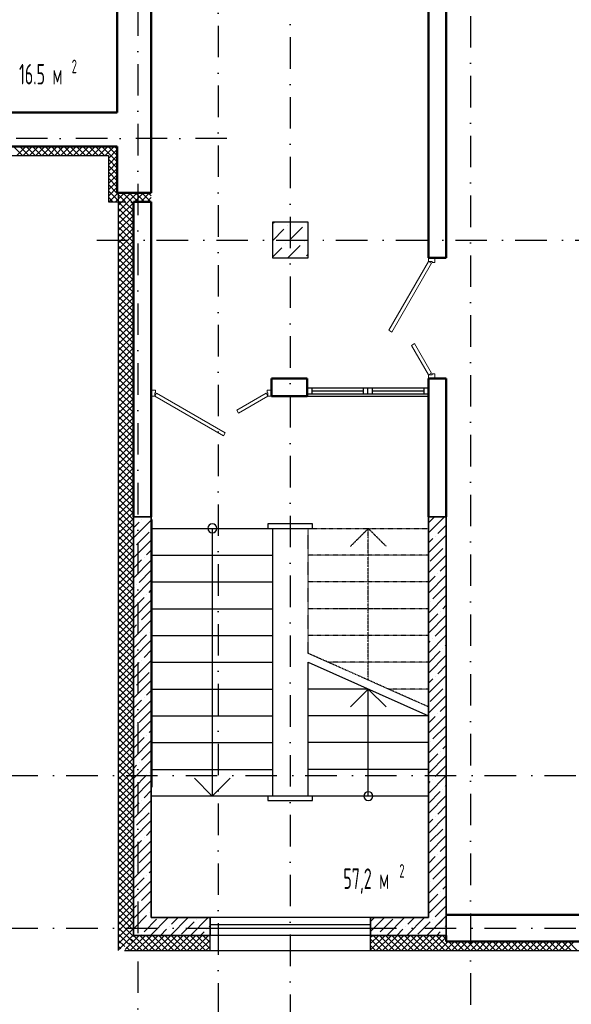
# Model space of a CAD drawing. Extents: x -1560602 to 321118, y -2308202 to -430103.
# Tile 12 of 104: x -1499221 to -1493034, y -2291777 to -2280744. Entities that reach past the tile are written whole.
import ezdxf

# ---------------------------------------------------------------- set-up
doc = ezdxf.new("R2010")
doc.units = 0
doc.header["$MEASUREMENT"] = 0
for name, pattern in [('Dot & Dashed', [670.277762, 352.777767, -176.388884, 0, -141.111112]), ('Штриховая', [0.4, 0.2, -0.2]), ('Штрихпунктирная', [0.670278, 0.352778, -0.176389, 0, -0.141111])]:
    doc.linetypes.add(name, pattern=pattern)
doc.layers.get('0').update_dxf_attribs({"color": 255, "linetype": 'CONTINUOUS'})
for name, color, linetype, lineweight in [('Двери', 4, 'CONTINUOUS', 15), ('Диафрагма', 2, 'CONTINUOUS', 35), ('стены', 5, 'CONTINUOUS', 50)]:
    doc.layers.add(name, color=color, linetype=linetype, lineweight=lineweight)
for name, color, linetype in [('Колонна', 7, 'CONTINUOUS'), ('колонна нижнего ряда', 1, 'CONTINUOUS'), ('Оси', 253, 'Dot & Dashed'), ('отделка', 240, 'CONTINUOUS'), ('Текст', 7, 'CONTINUOUS'), ('Утеплитель', 6, 'CONTINUOUS')]:
    doc.layers.add(name, color=color, linetype=linetype)
doc.styles.get("Standard").update_dxf_attribs({"font": 'spds.shx', "width": 0.7, "height": 250})

msp = doc.modelspace()

# ---------------------------------------------------------------- linework, layer by layer
at = {"color": 0, "linetype": 'Continuous'}
for p, q in [((-1497735.7, -2289343.9), (-1497735.7, -2286343.9)), ((-1497735.7, -2286443.9), (-1496385.7, -2286443.9)), ((-1497060.7, -2286443.9), (-1497060.7, -2289443.9)), ((-1496385.7, -2286443.9), (-1496385.7, -2289443.9)), ((-1497735.7, -2286743.9), (-1496385.7, -2286743.9)), ((-1497735.7, -2287043.9), (-1496385.7, -2287043.9)), ((-1497735.7, -2287343.9), (-1496385.7, -2287343.9)), ((-1497735.7, -2287643.9), (-1496385.7, -2287643.9)), ((-1497735.7, -2287943.9), (-1496385.7, -2287943.9)), ((-1495985.7, -2289443.9), (-1495985.7, -2287943.9)), ((-1495985.7, -2287943.9), (-1494635.7, -2288543.9)), ((-1497735.7, -2288243.9), (-1496385.7, -2288243.9)), ((-1495310.7, -2288243.9), (-1495985.7, -2288243.9)), ((-1495510.7, -2288443.9), (-1495310.7, -2288243.9)), ((-1495310.7, -2288243.9), (-1495110.7, -2288443.9)), ((-1495310.7, -2289443.9), (-1495310.7, -2288243.9)), ((-1494635.7, -2288443.9), (-1494635.7, -2289343.9)), ((-1497735.7, -2288543.9), (-1496385.7, -2288543.9)), ((-1494635.7, -2288543.9), (-1495985.7, -2288543.9)), ((-1497735.7, -2288843.9), (-1496385.7, -2288843.9)), ((-1494635.7, -2288843.9), (-1495985.7, -2288843.9)), ((-1497735.7, -2289143.9), (-1496385.7, -2289143.9)), ((-1494635.7, -2289143.9), (-1495985.7, -2289143.9)), ((-1497060.7, -2289443.9), (-1497260.7, -2289243.9)), ((-1496860.7, -2289243.9), (-1497060.7, -2289443.9)), ((-1496385.7, -2289443.9), (-1497735.7, -2289443.9)), ((-1494635.7, -2289443.9), (-1495985.7, -2289443.9))]:
    msp.add_line(p, q, dxfattribs=at)
at = {"color": 0, "ltscale": 100}
for p, q in [((-1495935.7, -2286393.9), (-1496435.7, -2286393.9)), ((-1496435.7, -2286393.9), (-1496435.7, -2286443.9)), ((-1495935.7, -2286443.9), (-1495935.7, -2286393.9)), ((-1496435.7, -2286443.9), (-1495935.7, -2286443.9)), ((-1496185.7, -2289443.9), (-1496435.7, -2289443.9)), ((-1496435.7, -2289443.9), (-1496435.7, -2289493.9)), ((-1495935.7, -2289443.9), (-1496185.7, -2289443.9)), ((-1495935.7, -2289493.9), (-1495935.7, -2289443.9)), ((-1496435.7, -2289493.9), (-1495935.7, -2289493.9))]:
    msp.add_line(p, q, dxfattribs=at)
at = {"color": 0, "linetype": 'Штриховая'}
for p, q in [((-1494635.7, -2286343.9), (-1494635.7, -2288344)), ((-1495985.7, -2287844), (-1495985.7, -2286443.9)), ((-1495985.7, -2286443.9), (-1494635.7, -2286443.9)), ((-1494635.7, -2286743.9), (-1495985.7, -2286743.9)), ((-1494635.7, -2287043.9), (-1495985.7, -2287043.9)), ((-1494635.7, -2287343.9), (-1495985.7, -2287343.9)), ((-1494635.7, -2287643.9), (-1495985.7, -2287643.9)), ((-1494635.7, -2288444), (-1495985.7, -2287844)), ((-1494635.7, -2287943.9), (-1495760.9, -2287943.9)), ((-1494635.7, -2288243.9), (-1495085.9, -2288243.9))]:
    msp.add_line(p, q, dxfattribs=at)
at = {"color": 0, "linetype": 'Штрихпунктирная'}
for p, q in [((-1495510.7, -2286643.9), (-1495310.7, -2286443.9)), ((-1495310.7, -2286443.9), (-1495110.7, -2286643.9)), ((-1495310.7, -2288144), (-1495310.7, -2286443.9))]:
    msp.add_line(p, q, dxfattribs=at)
at = {"color": 0, "linetype": 'Штриховая', "ltscale": 100}
msp.add_line((-1494975.7, -2287343.9), (-1495655.7, -2287343.9), dxfattribs=at)
at = {"color": 0, "linetype": 'Continuous'}
for centre, start, end in [((-1497060.7, -2286443.9), 0, 180), ((-1497060.7, -2286443.9), 180, 0), ((-1495310.7, -2289443.9), 0, 180), ((-1495310.7, -2289443.9), 180, 0)]:
    msp.add_arc(centre, 50, start, end, dxfattribs=at)
at = {"layer": 'Двери', "color": 0, "linetype": 'Continuous'}
for p, q in [((-1494635.7, -2283413.9), (-1494635.7, -2283453.9)), ((-1494565.7, -2283463.9), (-1494565.7, -2283413.9)), ((-1494635.7, -2283453.9), (-1495080.2, -2284223.8)), ((-1495045.6, -2284243.8), (-1494601.1, -2283473.9)), ((-1494635.7, -2283453.9), (-1494595.7, -2283453.9)), ((-1494601.1, -2283473.9), (-1494635.7, -2283453.9)), ((-1494595.7, -2283453.9), (-1494595.7, -2283463.9)), ((-1494595.7, -2283463.9), (-1494565.7, -2283463.9)), ((-1495080.2, -2284223.8), (-1495045.6, -2284243.8)), ((-1494826.2, -2284393.9), (-1494791.6, -2284373.9)), ((-1494635.7, -2284723.9), (-1494826.2, -2284393.9)), ((-1494791.6, -2284373.9), (-1494601.1, -2284703.9)), ((-1494601.1, -2284703.9), (-1494635.7, -2284723.9)), ((-1494595.7, -2284723.9), (-1494635.7, -2284723.9)), ((-1494635.7, -2284723.9), (-1494635.7, -2284763.9)), ((-1494565.7, -2284713.9), (-1494595.7, -2284713.9)), ((-1494595.7, -2284713.9), (-1494595.7, -2284723.9)), ((-1494565.7, -2284763.9), (-1494565.7, -2284713.9)), ((-1497695.7, -2284893.9), (-1497745.7, -2284893.9)), ((-1497745.7, -2284963.9), (-1497705.7, -2284963.9)), ((-1497705.7, -2284963.9), (-1497705.7, -2284923.9)), ((-1497705.7, -2284923.9), (-1497695.7, -2284923.9)), ((-1497685.7, -2284929.3), (-1497705.7, -2284963.9)), ((-1497705.7, -2284963.9), (-1496935.8, -2285408.4)), ((-1497695.7, -2284923.9), (-1497695.7, -2284893.9)), ((-1496915.8, -2285373.8), (-1497685.7, -2284929.3)), ((-1496785.7, -2285119.8), (-1496455.7, -2284929.3)), ((-1496435.7, -2284963.9), (-1496765.7, -2285154.4)), ((-1496455.7, -2284929.3), (-1496435.7, -2284963.9)), ((-1496395.7, -2284893.9), (-1496445.7, -2284893.9)), ((-1496445.7, -2284893.9), (-1496445.7, -2284923.9)), ((-1496445.7, -2284923.9), (-1496435.7, -2284923.9)), ((-1496435.7, -2284923.9), (-1496435.7, -2284963.9)), ((-1496435.7, -2284963.9), (-1496395.7, -2284963.9)), ((-1496765.7, -2285154.4), (-1496785.7, -2285119.8)), ((-1496935.8, -2285408.4), (-1496915.8, -2285373.8))]:
    msp.add_line(p, q, dxfattribs=at)
at = {"layer": 'Диафрагма', "color": 0, "linetype": 'Continuous'}
for p, q in [((-1497945.7, -2286313.9), (-1497945.7, -2291003.9)), ((-1497745.7, -2290803.9), (-1497745.7, -2286313.9)), ((-1494635.7, -2286313.9), (-1494635.7, -2290803.9)), ((-1494435.7, -2291003.9), (-1494435.7, -2286313.9)), ((-1497085.7, -2290803.9), (-1497745.7, -2290803.9)), ((-1497085.7, -2290933.9), (-1497085.7, -2290803.9)), ((-1495285.7, -2290873.9), (-1495285.7, -2290803.9)), ((-1494635.7, -2290803.9), (-1495285.7, -2290803.9)), ((-1495285.7, -2290873.9), (-1495285.7, -2290803.9)), ((-1495285.7, -2291003.9), (-1495285.7, -2290873.9)), ((-1497945.7, -2291003.9), (-1497085.7, -2291003.9)), ((-1497085.7, -2291003.9), (-1497085.7, -2290933.9)), ((-1497085.7, -2291003.9), (-1497085.7, -2290933.9))]:
    msp.add_line(p, q, dxfattribs=at)
at = {"layer": 'Диафрагма', "color": 0, "ltscale": 100}
for p, q in [((-1497945.7, -2286313.9), (-1497745.7, -2286313.9)), ((-1494435.7, -2286313.9), (-1494635.7, -2286313.9)), ((-1494435.7, -2291003.9), (-1495285.7, -2291003.9))]:
    msp.add_line(p, q, dxfattribs=at)
at = {"layer": 'Диафрагма', "color": 0, "lineweight": -3, "ltscale": 100}
for p, q in [((-1497945.7, -2286326.4), (-1497933.2, -2286313.9)), ((-1497945.7, -2286550.9), (-1497745.7, -2286350.9)), ((-1497945.7, -2286438.7), (-1497882.4, -2286375.3)), ((-1497854.4, -2286347.3), (-1497854.4, -2286347.3)), ((-1497826.3, -2286319.2), (-1497821, -2286313.9)), ((-1494635.7, -2286494.4), (-1494455.2, -2286313.9)), ((-1494635.7, -2286382.2), (-1494567.5, -2286313.9)), ((-1497910.5, -2286627.9), (-1497770.2, -2286487.6)), ((-1494530.8, -2286501.8), (-1494435.7, -2286406.7)), ((-1497945.7, -2286775.4), (-1497745.7, -2286575.4)), ((-1494635.7, -2286719), (-1494435.7, -2286519)), ((-1494635.7, -2286606.7), (-1494587, -2286557.9)), ((-1494558.9, -2286529.9), (-1494558.9, -2286529.9)), ((-1497938.5, -2286656), (-1497938.5, -2286656)), ((-1497798.2, -2286740.2), (-1497745.7, -2286687.7)), ((-1494615, -2286810.5), (-1494474.7, -2286670.2)), ((-1494446.6, -2286642.1), (-1494446.6, -2286642.1)), ((-1497945.7, -2286887.7), (-1497854.4, -2286796.3)), ((-1497945.7, -2286999.9), (-1497745.7, -2286799.9)), ((-1497826.3, -2286768.2), (-1497826.3, -2286768.2)), ((-1494635.7, -2286943.5), (-1494435.7, -2286743.5)), ((-1497882.4, -2287048.9), (-1497745.7, -2286912.2)), ((-1494530.8, -2286950.8), (-1494530.8, -2286950.8)), ((-1494502.8, -2286922.7), (-1494435.7, -2286855.7)), ((-1497945.7, -2287224.4), (-1497745.7, -2287024.4)), ((-1494635.7, -2287168), (-1494435.7, -2286968)), ((-1494635.7, -2287055.7), (-1494558.9, -2286978.9)), ((-1497945.7, -2287112.2), (-1497938.5, -2287105)), ((-1497910.5, -2287076.9), (-1497910.5, -2287076.9)), ((-1497770.2, -2287161.1), (-1497745.7, -2287136.7)), ((-1494587, -2287231.4), (-1494446.6, -2287091.1)), ((-1497945.7, -2287336.7), (-1497826.3, -2287217.2)), ((-1497945.7, -2287449), (-1497745.7, -2287249)), ((-1497798.2, -2287189.2), (-1497798.2, -2287189.2)), ((-1494635.7, -2287392.5), (-1494435.7, -2287192.5)), ((-1494615, -2287259.5), (-1494615, -2287259.5)), ((-1497854.4, -2287469.8), (-1497745.7, -2287361.2)), ((-1494502.8, -2287371.8), (-1494502.8, -2287371.8)), ((-1494474.7, -2287343.7), (-1494435.7, -2287304.7)), ((-1497945.7, -2287673.5), (-1497745.7, -2287473.5)), ((-1497882.4, -2287497.9), (-1497882.4, -2287497.9)), ((-1494635.7, -2287504.7), (-1494530.8, -2287399.8)), ((-1494635.7, -2287617), (-1494435.7, -2287417)), ((-1497945.7, -2287561.2), (-1497910.5, -2287525.9)), ((-1497770.2, -2287610.1), (-1497770.2, -2287610.1)), ((-1494558.9, -2287652.4), (-1494435.7, -2287529.2)), ((-1497945.7, -2287898), (-1497745.7, -2287698)), ((-1497938.5, -2287778.5), (-1497798.2, -2287638.2)), ((-1494635.7, -2287841.5), (-1494435.7, -2287641.5)), ((-1494635.7, -2287729.2), (-1494615, -2287708.5)), ((-1494587, -2287680.5), (-1494587, -2287680.5)), ((-1497826.3, -2287890.8), (-1497745.7, -2287810.2)), ((-1494635.7, -2287953.7), (-1494502.8, -2287820.8)), ((-1494474.7, -2287792.7), (-1494474.7, -2287792.7)), ((-1494446.6, -2287764.6), (-1494435.7, -2287753.7)), ((-1497945.7, -2288122.5), (-1497745.7, -2287922.5)), ((-1497854.4, -2287918.8), (-1497854.4, -2287918.8)), ((-1494635.7, -2288066), (-1494435.7, -2287866)), ((-1497945.7, -2288010.2), (-1497882.4, -2287946.9)), ((-1494530.8, -2288073.3), (-1494435.7, -2287978.2)), ((-1497945.7, -2288347), (-1497745.7, -2288147)), ((-1497910.5, -2288199.5), (-1497770.2, -2288059.1)), ((-1494635.7, -2288290.5), (-1494435.7, -2288090.5)), ((-1494635.7, -2288178.2), (-1494587, -2288129.5)), ((-1494558.9, -2288101.4), (-1494558.9, -2288101.4)), ((-1497938.5, -2288227.5), (-1497938.5, -2288227.5)), ((-1497798.2, -2288311.7), (-1497745.7, -2288259.2)), ((-1494615, -2288382), (-1494474.7, -2288241.7)), ((-1494446.6, -2288213.7), (-1494446.6, -2288213.7)), ((-1497945.7, -2288459.2), (-1497854.4, -2288367.8)), ((-1497945.7, -2288571.5), (-1497745.7, -2288371.5)), ((-1497826.3, -2288339.8), (-1497826.3, -2288339.8)), ((-1494635.7, -2288515), (-1494435.7, -2288315)), ((-1497882.4, -2288620.4), (-1497745.7, -2288483.7)), ((-1494502.8, -2288494.3), (-1494435.7, -2288427.3)), ((-1497945.7, -2288796), (-1497745.7, -2288596)), ((-1494635.7, -2288739.5), (-1494435.7, -2288539.5)), ((-1494635.7, -2288627.3), (-1494558.9, -2288550.4)), ((-1494530.8, -2288522.4), (-1494530.8, -2288522.4)), ((-1497945.7, -2288683.7), (-1497938.5, -2288676.5)), ((-1497910.5, -2288648.5), (-1497910.5, -2288648.5)), ((-1497770.2, -2288732.7), (-1497745.7, -2288708.2)), ((-1494587, -2288803), (-1494446.6, -2288662.7)), ((-1497945.7, -2288908.2), (-1497826.3, -2288788.8)), ((-1497945.7, -2289020.5), (-1497745.7, -2288820.5)), ((-1497798.2, -2288760.7), (-1497798.2, -2288760.7)), ((-1494635.7, -2288964), (-1494435.7, -2288764)), ((-1497854.4, -2289041.4), (-1497745.7, -2288932.8)), ((-1494615, -2288831), (-1494615, -2288831)), ((-1494474.7, -2288915.2), (-1494435.7, -2288876.3)), ((-1497945.7, -2289245), (-1497745.7, -2289045)), ((-1494635.7, -2289076.3), (-1494530.8, -2288971.4)), ((-1494635.7, -2289188.5), (-1494435.7, -2288988.5)), ((-1494502.8, -2288943.3), (-1494502.8, -2288943.3)), ((-1497945.7, -2289132.7), (-1497910.5, -2289097.5)), ((-1497882.4, -2289069.4), (-1497882.4, -2289069.4)), ((-1494558.9, -2289223.9), (-1494435.7, -2289100.8)), ((-1497945.7, -2289469.5), (-1497745.7, -2289269.5)), ((-1497938.5, -2289350.1), (-1497798.2, -2289209.7)), ((-1497770.2, -2289181.7), (-1497770.2, -2289181.7)), ((-1494635.7, -2289413), (-1494435.7, -2289213)), ((-1494587, -2289252), (-1494587, -2289252)), ((-1494635.7, -2289300.8), (-1494615, -2289280.1)), ((-1494474.7, -2289364.2), (-1494474.7, -2289364.2)), ((-1494446.6, -2289336.2), (-1494435.7, -2289325.3)), ((-1497854.4, -2289490.4), (-1497854.4, -2289490.4)), ((-1497826.3, -2289462.3), (-1497745.7, -2289381.8)), ((-1494635.7, -2289525.3), (-1494502.8, -2289392.3)), ((-1494635.7, -2289637.5), (-1494435.7, -2289437.5)), ((-1497945.7, -2289694), (-1497745.7, -2289494)), ((-1497945.7, -2289581.8), (-1497882.4, -2289518.4)), ((-1494530.8, -2289644.9), (-1494435.7, -2289549.8)), ((-1497910.5, -2289771), (-1497770.2, -2289630.7)), ((-1494635.7, -2289862), (-1494435.7, -2289662)), ((-1494635.7, -2289749.8), (-1494587, -2289701)), ((-1494558.9, -2289672.9), (-1494558.9, -2289672.9)), ((-1497945.7, -2289918.5), (-1497745.7, -2289718.5)), ((-1497938.5, -2289799.1), (-1497938.5, -2289799.1)), ((-1494615, -2289953.6), (-1494474.7, -2289813.3)), ((-1494446.6, -2289785.2), (-1494446.6, -2289785.2)), ((-1497826.3, -2289911.3), (-1497826.3, -2289911.3)), ((-1497798.2, -2289883.3), (-1497745.7, -2289830.8)), ((-1494635.7, -2290086.5), (-1494435.7, -2289886.5)), ((-1497945.7, -2290030.8), (-1497854.4, -2289939.4)), ((-1497945.7, -2290143), (-1497745.7, -2289943)), ((-1494502.8, -2290065.8), (-1494435.7, -2289998.8)), ((-1497882.4, -2290192), (-1497745.7, -2290055.3)), ((-1494635.7, -2290311.1), (-1494435.7, -2290111.1)), ((-1494635.7, -2290198.8), (-1494558.9, -2290122)), ((-1494530.8, -2290093.9), (-1494530.8, -2290093.9)), ((-1497945.7, -2290367.5), (-1497745.7, -2290167.5)), ((-1497945.7, -2290255.3), (-1497938.5, -2290248.1)), ((-1497910.5, -2290220), (-1497910.5, -2290220)), ((-1494587, -2290374.5), (-1494446.6, -2290234.2)), ((-1497945.7, -2290479.8), (-1497826.3, -2290360.3)), ((-1497798.2, -2290332.3), (-1497798.2, -2290332.3)), ((-1497770.2, -2290304.2), (-1497745.7, -2290279.8)), ((-1494635.7, -2290535.6), (-1494435.7, -2290335.6)), ((-1497945.7, -2290592), (-1497745.7, -2290392)), ((-1494615, -2290402.6), (-1494615, -2290402.6)), ((-1494474.7, -2290486.8), (-1494435.7, -2290447.8)), ((-1497854.4, -2290612.9), (-1497745.7, -2290504.3)), ((-1494635.7, -2290647.8), (-1494530.8, -2290542.9)), ((-1494635.7, -2290760.1), (-1494435.7, -2290560.1)), ((-1494502.8, -2290514.8), (-1494502.8, -2290514.8)), ((-1497945.7, -2290816.5), (-1497745.7, -2290616.5)), ((-1497945.7, -2290704.3), (-1497910.5, -2290669)), ((-1497882.4, -2290641), (-1497882.4, -2290641)), ((-1494558.9, -2290795.5), (-1494435.7, -2290672.3)), ((-1497938.5, -2290921.6), (-1497798.2, -2290781.3)), ((-1497770.2, -2290753.2), (-1497770.2, -2290753.2)), ((-1497754.1, -2291003.9), (-1497554.1, -2290803.9)), ((-1497529.6, -2291003.9), (-1497329.6, -2290803.9)), ((-1497517.6, -2290879.7), (-1497441.8, -2290803.9)), ((-1497305.1, -2291003.9), (-1497105.1, -2290803.9)), ((-1495285.7, -2290961.1), (-1495128.6, -2290803.9)), ((-1495285.7, -2290848.8), (-1495240.8, -2290803.9)), ((-1495104.1, -2291003.9), (-1494904.1, -2290803.9)), ((-1494879.6, -2291003.9), (-1494679.6, -2290803.9)), ((-1494867.6, -2290879.7), (-1494791.8, -2290803.9)), ((-1494655.1, -2291003.9), (-1494455.1, -2290803.9)), ((-1494525.1, -2290873.9), (-1494435.7, -2290784.6)), ((-1497826.3, -2290963.9), (-1497686, -2290823.5)), ((-1497545.7, -2290907.7), (-1497545.7, -2290907.7)), ((-1497405.3, -2290991.9), (-1497265, -2290851.6)), ((-1497237, -2290823.5), (-1497237, -2290823.5)), ((-1497096.6, -2290907.7), (-1497085.7, -2290896.8)), ((-1495176.3, -2290963.9), (-1495036, -2290823.5)), ((-1494895.7, -2290907.7), (-1494895.7, -2290907.7)), ((-1494755.3, -2290991.9), (-1494615, -2290851.6)), ((-1494635.7, -2290872.3), (-1494615, -2290851.6)), ((-1494587, -2290823.5), (-1494587, -2290823.5)), ((-1494587, -2290823.5), (-1494587, -2290823.5)), ((-1494446.6, -2290907.7), (-1494435.7, -2290896.8)), ((-1497854.4, -2290991.9), (-1497854.4, -2290991.9)), ((-1497641.8, -2291003.9), (-1497573.7, -2290935.8)), ((-1497192.8, -2291003.9), (-1497152.8, -2290963.9)), ((-1497124.7, -2290935.8), (-1497124.7, -2290935.8)), ((-1495204.4, -2290991.9), (-1495204.4, -2290991.9)), ((-1494991.8, -2291003.9), (-1494923.7, -2290935.8)), ((-1494542.8, -2291003.9), (-1494502.8, -2290963.9)), ((-1494474.7, -2290935.8), (-1494474.7, -2290935.8))]:
    msp.add_line(p, q, dxfattribs=at)
at = {"layer": 'Колонна', "color": 0, "linetype": 'Continuous'}
for p, q in [((-1495985.7, -2283013.9), (-1496385.7, -2283013.9)), ((-1496385.7, -2283013.9), (-1496385.7, -2283413.9)), ((-1495985.7, -2283413.9), (-1495985.7, -2283013.9)), ((-1496385.7, -2283413.9), (-1495985.7, -2283413.9)), ((-1496385.7, -2283413.9), (-1495985.7, -2283413.9))]:
    msp.add_line(p, q, dxfattribs=at)
at = {"layer": 'колонна нижнего ряда', "color": 0, "ltscale": 100}
for p, q in [((-1496385.7, -2283220.2), (-1496257.3, -2283091.8)), ((-1496372.2, -2283022.8), (-1496363.3, -2283013.9)), ((-1496211.4, -2283045.8), (-1496211.4, -2283045.8)), ((-1496188.4, -2283206.7), (-1496050.5, -2283068.8)), ((-1496004.5, -2283022.8), (-1496004.5, -2283022.8)), ((-1496385.7, -2283404.1), (-1496280.3, -2283298.6)), ((-1496234.3, -2283252.7), (-1496234.3, -2283252.7)), ((-1496211.4, -2283413.5), (-1496073.5, -2283275.6)), ((-1496027.5, -2283229.7), (-1496027.5, -2283229.7)), ((-1496004.5, -2283390.5), (-1495985.7, -2283371.8))]:
    msp.add_line(p, q, dxfattribs=at)
at = {"layer": 'Оси', "color": 0, "linetype": 'Штрихпунктирная', "lineweight": -3, "ltscale": 1000}
for p, q in [((-1496995.7, -2240589.6), (-1496995.7, -2295548.9)), ((-1494165.7, -2246513.9), (-1494165.7, -2295548.9)), ((-1497895.7, -2268503.9), (-1497895.7, -2295548.9)), ((-1496185.7, -2270213.9), (-1496185.7, -2295548.9)), ((-1496895.7, -2282073.9), (-1556350.9, -2282073.9)), ((-1498355.3, -2283213.9), (-1478850.7, -2283213.9)), ((-1556351.1, -2289213.9), (-1478850.7, -2289213.9)), ((-1556351.1, -2290923.9), (-1478850.7, -2290923.9))]:
    msp.add_line(p, q, dxfattribs=at)
at = {"layer": 'отделка', "color": 0, "linetype": 'Continuous'}
for p, q in [((-1495995.7, -2284868.9), (-1495945.7, -2284868.9)), ((-1495945.7, -2284938.9), (-1495995.7, -2284938.9)), ((-1495995.7, -2284963.9), (-1495315.7, -2284963.9)), ((-1495945.7, -2284868.9), (-1495945.7, -2284938.9)), ((-1495945.7, -2284868.9), (-1495365.7, -2284868.9)), ((-1495945.7, -2284903.9), (-1495365.7, -2284903.9)), ((-1495365.7, -2284938.9), (-1495945.7, -2284938.9)), ((-1495365.7, -2284938.9), (-1495365.7, -2284868.9)), ((-1495365.7, -2284868.9), (-1495315.7, -2284868.9)), ((-1495315.7, -2284938.9), (-1495365.7, -2284938.9)), ((-1495315.7, -2284868.9), (-1495265.7, -2284868.9)), ((-1495315.7, -2284938.9), (-1495315.7, -2284868.9)), ((-1495315.7, -2284938.9), (-1495315.7, -2284868.9)), ((-1495265.7, -2284938.9), (-1495315.7, -2284938.9)), ((-1495315.7, -2284963.9), (-1494635.7, -2284963.9)), ((-1495265.7, -2284868.9), (-1495265.7, -2284938.9)), ((-1495265.7, -2284868.9), (-1494685.7, -2284868.9)), ((-1495265.7, -2284903.9), (-1494685.7, -2284903.9)), ((-1494685.7, -2284938.9), (-1495265.7, -2284938.9)), ((-1494685.7, -2284938.9), (-1494685.7, -2284868.9)), ((-1494685.7, -2284868.9), (-1494635.7, -2284868.9)), ((-1494635.7, -2284938.9), (-1494685.7, -2284938.9))]:
    msp.add_line(p, q, dxfattribs=at)
at = {"layer": 'отделка', "color": 0, "ltscale": 100}
for p, q in [((-1495285.7, -2290803.9), (-1497085.7, -2290803.9)), ((-1495285.7, -2290887.1), (-1497085.7, -2290887.1)), ((-1495285.7, -2290927.1), (-1497085.7, -2290927.1)), ((-1495285.7, -2291003.9), (-1497085.7, -2291003.9))]:
    msp.add_line(p, q, dxfattribs=at)
at = {"layer": 'стены', "color": 0, "ltscale": 100}
for p, q in [((-1494635.7, -2275343.6), (-1494635.7, -2283413.9)), ((-1494435.7, -2283413.9), (-1494435.7, -2275343.6)), ((-1498125.7, -2281783.9), (-1498125.7, -2278103.6)), ((-1494435.7, -2283413.9), (-1494635.7, -2283413.9)), ((-1496395.7, -2284763.9), (-1495995.7, -2284763.9)), ((-1496395.7, -2284963.9), (-1496395.7, -2284763.9)), ((-1495995.7, -2284763.9), (-1495995.7, -2284963.9)), ((-1494635.7, -2284763.9), (-1494435.7, -2284763.9)), ((-1495995.7, -2284963.9), (-1496395.7, -2284963.9)), ((-1494435.7, -2291003.9), (-1494435.7, -2291073.9))]:
    msp.add_line(p, q, dxfattribs=at)
at = {"layer": 'стены', "color": 0, "linetype": 'Continuous'}
for p, q in [((-1497745.7, -2281783.9), (-1497745.7, -2275383.6)), ((-1498125.7, -2281783.9), (-1499305.7, -2281783.9)), ((-1497745.7, -2282683.9), (-1497745.7, -2281783.9)), ((-1499305.7, -2282163.9), (-1498125.7, -2282163.9)), ((-1498125.7, -2282163.9), (-1498125.7, -2282683.9)), ((-1498125.7, -2282683.9), (-1497745.7, -2282683.9)), ((-1497945.7, -2282783.9), (-1497945.7, -2286313.9)), ((-1497745.7, -2282783.9), (-1497945.7, -2282783.9)), ((-1497745.7, -2283213.9), (-1497745.7, -2282783.9)), ((-1497745.7, -2286313.9), (-1497745.7, -2283213.9)), ((-1494635.7, -2284763.9), (-1494635.7, -2286313.9)), ((-1494435.7, -2286313.9), (-1494435.7, -2284763.9)), ((-1490635.7, -2290773.9), (-1494435.7, -2290773.9)), ((-1494435.7, -2291073.9), (-1490635.7, -2291073.9))]:
    msp.add_line(p, q, dxfattribs=at)
at = {"layer": 'Утеплитель', "color": 0, "linetype": 'Continuous'}
for p, q in [((-1499189.3, -2282263.9), (-1499289.3, -2282163.9)), ((-1499252.2, -2282263.9), (-1499152.2, -2282163.9)), ((-1499118.6, -2282263.9), (-1499218.6, -2282163.9)), ((-1499181.5, -2282263.9), (-1499081.5, -2282163.9)), ((-1499047.9, -2282263.9), (-1499147.9, -2282163.9)), ((-1499110.8, -2282263.9), (-1499010.8, -2282163.9)), ((-1498977.2, -2282263.9), (-1499077.2, -2282163.9)), ((-1499040.1, -2282263.9), (-1498940.1, -2282163.9)), ((-1498906.4, -2282263.9), (-1499006.4, -2282163.9)), ((-1498969.4, -2282263.9), (-1498869.4, -2282163.9)), ((-1498835.7, -2282263.9), (-1498935.7, -2282163.9)), ((-1498898.7, -2282263.9), (-1498798.7, -2282163.9)), ((-1498765, -2282263.9), (-1498865, -2282163.9)), ((-1498828, -2282263.9), (-1498728, -2282163.9)), ((-1498694.3, -2282263.9), (-1498794.3, -2282163.9)), ((-1498757.3, -2282263.9), (-1498657.3, -2282163.9)), ((-1498623.6, -2282263.9), (-1498723.6, -2282163.9)), ((-1498686.5, -2282263.9), (-1498586.5, -2282163.9)), ((-1498552.9, -2282263.9), (-1498652.9, -2282163.9)), ((-1498615.8, -2282263.9), (-1498515.8, -2282163.9)), ((-1498482.2, -2282263.9), (-1498582.2, -2282163.9)), ((-1498545.1, -2282263.9), (-1498445.1, -2282163.9)), ((-1498411.5, -2282263.9), (-1498511.5, -2282163.9)), ((-1498474.4, -2282263.9), (-1498374.4, -2282163.9)), ((-1498340.8, -2282263.9), (-1498440.8, -2282163.9)), ((-1498403.7, -2282263.9), (-1498303.7, -2282163.9)), ((-1498270, -2282263.9), (-1498370, -2282163.9)), ((-1498333, -2282263.9), (-1498233, -2282163.9)), ((-1498212.5, -2282250.7), (-1498299.3, -2282163.9)), ((-1498262.3, -2282263.9), (-1498162.3, -2282163.9)), ((-1498177.2, -2282215.3), (-1498228.6, -2282163.9)), ((-1498225.7, -2282298.1), (-1498125.7, -2282198.1)), ((-1498141.8, -2282180), (-1498157.9, -2282163.9)), ((-1498125.7, -2282196.1), (-1498141.8, -2282180)), ((-1501525.7, -2282263.9), (-1498225.7, -2282263.9)), ((-1498225.7, -2282263.9), (-1498225.7, -2282783.9)), ((-1498225.7, -2282368.8), (-1498125.7, -2282268.8)), ((-1498125.7, -2282408.2), (-1498225.7, -2282308.2)), ((-1498125.7, -2282337.5), (-1498212.5, -2282250.7)), ((-1498125.7, -2282266.8), (-1498177.2, -2282215.3)), ((-1498225.7, -2282439.5), (-1498125.7, -2282339.5)), ((-1498125.7, -2282478.9), (-1498225.7, -2282378.9)), ((-1498225.7, -2282510.2), (-1498125.7, -2282410.2)), ((-1498125.7, -2282549.6), (-1498225.7, -2282449.6)), ((-1498225.7, -2282580.9), (-1498125.7, -2282480.9)), ((-1498125.7, -2282620.3), (-1498225.7, -2282520.3)), ((-1498225.7, -2282651.6), (-1498125.7, -2282551.6)), ((-1498129.3, -2282687.5), (-1498225.7, -2282591)), ((-1498225.7, -2282722.3), (-1498125.7, -2282622.3)), ((-1498164.7, -2282722.8), (-1498225.7, -2282661.8)), ((-1498200, -2282758.2), (-1498225.7, -2282732.5)), ((-1498216.6, -2282783.9), (-1498116.6, -2282683.9)), ((-1498174.3, -2282783.9), (-1498200, -2282758.2)), ((-1498103.6, -2282783.9), (-1498164.7, -2282722.8)), ((-1498145.9, -2282783.9), (-1498045.9, -2282683.9)), ((-1498032.9, -2282783.9), (-1498129.3, -2282687.5)), ((-1498115.7, -2282683.9), (-1498115.7, -2291173.9)), ((-1498075.2, -2282783.9), (-1497975.2, -2282683.9)), ((-1497962.2, -2282783.9), (-1498062.2, -2282683.9)), ((-1498004.5, -2282783.9), (-1497904.5, -2282683.9)), ((-1497891.5, -2282783.9), (-1497991.5, -2282683.9)), ((-1497933.8, -2282783.9), (-1497833.8, -2282683.9)), ((-1497820.8, -2282783.9), (-1497920.8, -2282683.9)), ((-1497863, -2282783.9), (-1497763, -2282683.9)), ((-1497750, -2282783.9), (-1497850, -2282683.9)), ((-1497792.3, -2282783.9), (-1497745.7, -2282737.3)), ((-1497745.7, -2282717.5), (-1497779.3, -2282683.9)), ((-1498225.7, -2282783.9), (-1498045.7, -2282783.9)), ((-1498115.7, -2282824.5), (-1498075.2, -2282783.9)), ((-1498115.7, -2282895.2), (-1498004.5, -2282783.9)), ((-1497945.7, -2282953.9), (-1498115.7, -2282783.9)), ((-1498115.7, -2282965.9), (-1497945.7, -2282795.9)), ((-1497945.7, -2283024.6), (-1498115.7, -2282854.6)), ((-1498115.7, -2283036.6), (-1497945.7, -2282866.6)), ((-1497945.7, -2282883.2), (-1498045, -2282783.9)), ((-1497945.7, -2282812.5), (-1497974.3, -2282783.9)), ((-1497945.7, -2283095.3), (-1498115.7, -2282925.3)), ((-1498115.7, -2283107.3), (-1497945.7, -2282937.3)), ((-1497945.7, -2283166), (-1498115.7, -2282996)), ((-1498115.7, -2283178), (-1497945.7, -2283008)), ((-1497945.7, -2283236.7), (-1498115.7, -2283066.7)), ((-1498115.7, -2283248.7), (-1497945.7, -2283078.7)), ((-1497945.7, -2283307.4), (-1498115.7, -2283137.4)), ((-1498115.7, -2283319.4), (-1497945.7, -2283149.4)), ((-1497945.7, -2283378.2), (-1498115.7, -2283208.2)), ((-1498115.7, -2283390.2), (-1497945.7, -2283220.2)), ((-1497945.7, -2283448.9), (-1498115.7, -2283278.9)), ((-1498115.7, -2283460.9), (-1497945.7, -2283290.9)), ((-1497945.7, -2283519.6), (-1498115.7, -2283349.6)), ((-1498115.7, -2283531.6), (-1497945.7, -2283361.6)), ((-1497945.7, -2283590.3), (-1498115.7, -2283420.3)), ((-1498115.7, -2283602.3), (-1497945.7, -2283432.3)), ((-1497945.7, -2283661), (-1498115.7, -2283491)), ((-1498115.7, -2283673), (-1497945.7, -2283503)), ((-1497945.7, -2283731.7), (-1498115.7, -2283561.7)), ((-1498115.7, -2283743.7), (-1497945.7, -2283573.7)), ((-1497945.7, -2283802.4), (-1498115.7, -2283632.4)), ((-1498115.7, -2283814.4), (-1497945.7, -2283644.4)), ((-1497945.7, -2283873.1), (-1498115.7, -2283703.1)), ((-1498115.7, -2283885.1), (-1497945.7, -2283715.1)), ((-1497945.7, -2283943.8), (-1498115.7, -2283773.8)), ((-1498115.7, -2283955.8), (-1497945.7, -2283785.8)), ((-1497945.7, -2284014.6), (-1498115.7, -2283844.6)), ((-1498115.7, -2284026.6), (-1497945.7, -2283856.6)), ((-1497945.7, -2284085.3), (-1498115.7, -2283915.3)), ((-1498115.7, -2284097.3), (-1497945.7, -2283927.3)), ((-1497945.7, -2284156), (-1498115.7, -2283986)), ((-1498115.7, -2284168), (-1497945.7, -2283998)), ((-1497945.7, -2284226.7), (-1498115.7, -2284056.7)), ((-1498115.7, -2284238.7), (-1497945.7, -2284068.7)), ((-1497945.7, -2284297.4), (-1498115.7, -2284127.4)), ((-1498115.7, -2284309.4), (-1497945.7, -2284139.4)), ((-1497945.7, -2284368.1), (-1498115.7, -2284198.1)), ((-1498115.7, -2284380.1), (-1497945.7, -2284210.1)), ((-1497945.7, -2284438.8), (-1498115.7, -2284268.8)), ((-1498115.7, -2284450.8), (-1497945.7, -2284280.8)), ((-1497945.7, -2284509.5), (-1498115.7, -2284339.5)), ((-1498115.7, -2284521.5), (-1497945.7, -2284351.5)), ((-1497945.7, -2284580.2), (-1498115.7, -2284410.2)), ((-1498115.7, -2284592.2), (-1497945.7, -2284422.2)), ((-1497945.7, -2284650.9), (-1498115.7, -2284480.9)), ((-1498115.7, -2284662.9), (-1497945.7, -2284492.9)), ((-1497945.7, -2284721.7), (-1498115.7, -2284551.7)), ((-1498115.7, -2284733.7), (-1497945.7, -2284563.7)), ((-1497945.7, -2284792.4), (-1498115.7, -2284622.4)), ((-1498115.7, -2284804.4), (-1497945.7, -2284634.4)), ((-1497945.7, -2284863.1), (-1498115.7, -2284693.1)), ((-1498115.7, -2284875.1), (-1497945.7, -2284705.1)), ((-1497945.7, -2284933.8), (-1498115.7, -2284763.8)), ((-1498115.7, -2284945.8), (-1497945.7, -2284775.8)), ((-1497945.7, -2285004.5), (-1498115.7, -2284834.5)), ((-1498115.7, -2285016.5), (-1497945.7, -2284846.5)), ((-1497945.7, -2285075.2), (-1498115.7, -2284905.2)), ((-1498115.7, -2285087.2), (-1497945.7, -2284917.2)), ((-1497945.7, -2285145.9), (-1498115.7, -2284975.9)), ((-1498115.7, -2285157.9), (-1497945.7, -2284987.9)), ((-1497945.7, -2285216.6), (-1498115.7, -2285046.6)), ((-1498115.7, -2285228.6), (-1497945.7, -2285058.6)), ((-1497945.7, -2285287.3), (-1498115.7, -2285117.3)), ((-1498115.7, -2285299.3), (-1497945.7, -2285129.3)), ((-1497945.7, -2285358.1), (-1498115.7, -2285188.1)), ((-1498115.7, -2285370.1), (-1497945.7, -2285200.1)), ((-1497945.7, -2285428.8), (-1498115.7, -2285258.8)), ((-1498115.7, -2285440.8), (-1497945.7, -2285270.8)), ((-1497945.7, -2285499.5), (-1498115.7, -2285329.5)), ((-1498115.7, -2285511.5), (-1497945.7, -2285341.5)), ((-1497945.7, -2285570.2), (-1498115.7, -2285400.2)), ((-1498115.7, -2285582.2), (-1497945.7, -2285412.2)), ((-1497945.7, -2285640.9), (-1498115.7, -2285470.9)), ((-1498115.7, -2285652.9), (-1497945.7, -2285482.9)), ((-1497945.7, -2285711.6), (-1498115.7, -2285541.6)), ((-1498115.7, -2285723.6), (-1497945.7, -2285553.6)), ((-1497945.7, -2285782.3), (-1498115.7, -2285612.3)), ((-1498115.7, -2285794.3), (-1497945.7, -2285624.3)), ((-1497945.7, -2285853), (-1498115.7, -2285683)), ((-1498115.7, -2285865), (-1497945.7, -2285695)), ((-1497945.7, -2285923.7), (-1498115.7, -2285753.7)), ((-1498115.7, -2285935.7), (-1497945.7, -2285765.7)), ((-1497945.7, -2285994.5), (-1498115.7, -2285824.5)), ((-1498115.7, -2286006.5), (-1497945.7, -2285836.5)), ((-1497945.7, -2286065.2), (-1498115.7, -2285895.2)), ((-1498115.7, -2286077.2), (-1497945.7, -2285907.2)), ((-1497945.7, -2286135.9), (-1498115.7, -2285965.9)), ((-1498115.7, -2286147.9), (-1497945.7, -2285977.9)), ((-1497945.7, -2286206.6), (-1498115.7, -2286036.6)), ((-1498115.7, -2286218.6), (-1497945.7, -2286048.6)), ((-1497945.7, -2286277.3), (-1498115.7, -2286107.3)), ((-1498115.7, -2286289.3), (-1497945.7, -2286119.3)), ((-1497945.7, -2286348), (-1498115.7, -2286178)), ((-1498115.7, -2286360), (-1497945.7, -2286190)), ((-1497945.7, -2286418.7), (-1498115.7, -2286248.7)), ((-1498115.7, -2286430.7), (-1497945.7, -2286260.7)), ((-1497945.7, -2286489.4), (-1498115.7, -2286319.4)), ((-1498115.7, -2286501.4), (-1497945.7, -2286331.4)), ((-1497945.7, -2286560.1), (-1498115.7, -2286390.1)), ((-1498115.7, -2286572.1), (-1497945.7, -2286402.1)), ((-1497945.7, -2286630.8), (-1498115.7, -2286460.8)), ((-1498115.7, -2286642.8), (-1497945.7, -2286472.8)), ((-1497945.7, -2286701.6), (-1498115.7, -2286531.6)), ((-1498115.7, -2286713.6), (-1497945.7, -2286543.6)), ((-1497945.7, -2286772.3), (-1498115.7, -2286602.3)), ((-1498115.7, -2286784.3), (-1497945.7, -2286614.3)), ((-1497945.7, -2286843), (-1498115.7, -2286673)), ((-1498115.7, -2286855), (-1497945.7, -2286685)), ((-1497945.7, -2286913.7), (-1498115.7, -2286743.7)), ((-1498115.7, -2286925.7), (-1497945.7, -2286755.7)), ((-1497945.7, -2286984.4), (-1498115.7, -2286814.4)), ((-1498115.7, -2286996.4), (-1497945.7, -2286826.4)), ((-1497945.7, -2287055.1), (-1498115.7, -2286885.1)), ((-1498115.7, -2287067.1), (-1497945.7, -2286897.1)), ((-1497945.7, -2287125.8), (-1498115.7, -2286955.8)), ((-1498115.7, -2287137.8), (-1497945.7, -2286967.8)), ((-1497945.7, -2287196.5), (-1498115.7, -2287026.5)), ((-1498115.7, -2287208.5), (-1497945.7, -2287038.5)), ((-1497945.7, -2287267.2), (-1498115.7, -2287097.2)), ((-1498115.7, -2287279.2), (-1497945.7, -2287109.2)), ((-1497945.7, -2287338), (-1498115.7, -2287168)), ((-1498115.7, -2287350), (-1497945.7, -2287180)), ((-1497945.7, -2287408.7), (-1498115.7, -2287238.7)), ((-1498115.7, -2287420.7), (-1497945.7, -2287250.7)), ((-1497945.7, -2287479.4), (-1498115.7, -2287309.4)), ((-1498115.7, -2287491.4), (-1497945.7, -2287321.4)), ((-1497945.7, -2287550.1), (-1498115.7, -2287380.1)), ((-1498115.7, -2287562.1), (-1497945.7, -2287392.1)), ((-1497945.7, -2287620.8), (-1498115.7, -2287450.8)), ((-1498115.7, -2287632.8), (-1497945.7, -2287462.8)), ((-1497945.7, -2287691.5), (-1498115.7, -2287521.5)), ((-1498115.7, -2287703.5), (-1497945.7, -2287533.5)), ((-1497945.7, -2287762.2), (-1498115.7, -2287592.2)), ((-1498115.7, -2287774.2), (-1497945.7, -2287604.2)), ((-1497945.7, -2287832.9), (-1498115.7, -2287662.9)), ((-1498115.7, -2287844.9), (-1497945.7, -2287674.9)), ((-1497945.7, -2287903.6), (-1498115.7, -2287733.6)), ((-1498115.7, -2287915.6), (-1497945.7, -2287745.6)), ((-1497945.7, -2287974.3), (-1498115.7, -2287804.3)), ((-1498115.7, -2287986.4), (-1497945.7, -2287816.4)), ((-1497945.7, -2288045.1), (-1498115.7, -2287875.1)), ((-1498115.7, -2288057.1), (-1497945.7, -2287887.1)), ((-1497945.7, -2288115.8), (-1498115.7, -2287945.8)), ((-1498115.7, -2288127.8), (-1497945.7, -2287957.8)), ((-1497945.7, -2288186.5), (-1498115.7, -2288016.5)), ((-1498115.7, -2288198.5), (-1497945.7, -2288028.5)), ((-1497945.7, -2288257.2), (-1498115.7, -2288087.2)), ((-1498115.7, -2288269.2), (-1497945.7, -2288099.2)), ((-1497945.7, -2288327.9), (-1498115.7, -2288157.9)), ((-1498115.7, -2288339.9), (-1497945.7, -2288169.9)), ((-1497945.7, -2288398.6), (-1498115.7, -2288228.6)), ((-1498115.7, -2288410.6), (-1497945.7, -2288240.6)), ((-1497945.7, -2288469.3), (-1498115.7, -2288299.3)), ((-1498115.7, -2288481.3), (-1497945.7, -2288311.3)), ((-1497945.7, -2288540), (-1498115.7, -2288370)), ((-1498115.7, -2288552), (-1497945.7, -2288382)), ((-1497945.7, -2288610.7), (-1498115.7, -2288440.7)), ((-1498115.7, -2288622.7), (-1497945.7, -2288452.7)), ((-1497945.7, -2288681.5), (-1498115.7, -2288511.5)), ((-1498115.7, -2288693.5), (-1497945.7, -2288523.5)), ((-1497945.7, -2288752.2), (-1498115.7, -2288582.2)), ((-1498115.7, -2288764.2), (-1497945.7, -2288594.2)), ((-1497945.7, -2288822.9), (-1498115.7, -2288652.9)), ((-1498115.7, -2288834.9), (-1497945.7, -2288664.9)), ((-1497945.7, -2288893.6), (-1498115.7, -2288723.6)), ((-1498115.7, -2288905.6), (-1497945.7, -2288735.6)), ((-1497945.7, -2288964.3), (-1498115.7, -2288794.3)), ((-1498115.7, -2288976.3), (-1497945.7, -2288806.3)), ((-1497945.7, -2289035), (-1498115.7, -2288865)), ((-1498115.7, -2289047), (-1497945.7, -2288877)), ((-1497945.7, -2289105.7), (-1498115.7, -2288935.7)), ((-1498115.7, -2289117.7), (-1497945.7, -2288947.7)), ((-1497945.7, -2289176.4), (-1498115.7, -2289006.4)), ((-1498115.7, -2289188.4), (-1497945.7, -2289018.4)), ((-1497945.7, -2289247.1), (-1498115.7, -2289077.1)), ((-1498115.7, -2289259.1), (-1497945.7, -2289089.1)), ((-1497945.7, -2289317.9), (-1498115.7, -2289147.9)), ((-1498115.7, -2289329.9), (-1497945.7, -2289159.9)), ((-1497945.7, -2289388.6), (-1498115.7, -2289218.6)), ((-1498115.7, -2289400.6), (-1497945.7, -2289230.6)), ((-1497945.7, -2289459.3), (-1498115.7, -2289289.3)), ((-1498115.7, -2289471.3), (-1497945.7, -2289301.3)), ((-1497945.7, -2289530), (-1498115.7, -2289360)), ((-1498115.7, -2289542), (-1497945.7, -2289372)), ((-1497945.7, -2289600.7), (-1498115.7, -2289430.7)), ((-1498115.7, -2289612.7), (-1497945.7, -2289442.7)), ((-1497945.7, -2289671.4), (-1498115.7, -2289501.4)), ((-1498115.7, -2289683.4), (-1497945.7, -2289513.4)), ((-1497945.7, -2289742.1), (-1498115.7, -2289572.1)), ((-1498115.7, -2289754.1), (-1497945.7, -2289584.1)), ((-1497945.7, -2289812.8), (-1498115.7, -2289642.8)), ((-1498115.7, -2289824.8), (-1497945.7, -2289654.8)), ((-1497945.7, -2289883.5), (-1498115.7, -2289713.5)), ((-1498115.7, -2289895.5), (-1497945.7, -2289725.5)), ((-1497945.7, -2289954.2), (-1498115.7, -2289784.2)), ((-1498115.7, -2289966.3), (-1497945.7, -2289796.3)), ((-1497945.7, -2290025), (-1498115.7, -2289855)), ((-1498115.7, -2290037), (-1497945.7, -2289867)), ((-1497945.7, -2290095.7), (-1498115.7, -2289925.7)), ((-1498115.7, -2290107.7), (-1497945.7, -2289937.7)), ((-1497945.7, -2290166.4), (-1498115.7, -2289996.4)), ((-1498115.7, -2290178.4), (-1497945.7, -2290008.4)), ((-1497945.7, -2290237.1), (-1498115.7, -2290067.1)), ((-1498115.7, -2290249.1), (-1497945.7, -2290079.1)), ((-1497945.7, -2290307.8), (-1498115.7, -2290137.8)), ((-1498115.7, -2290319.8), (-1497945.7, -2290149.8)), ((-1497945.7, -2290378.5), (-1498115.7, -2290208.5)), ((-1498115.7, -2290390.5), (-1497945.7, -2290220.5)), ((-1497945.7, -2290449.2), (-1498115.7, -2290279.2)), ((-1498115.7, -2290461.2), (-1497945.7, -2290291.2)), ((-1497945.7, -2290519.9), (-1498115.7, -2290349.9)), ((-1498115.7, -2290531.9), (-1497945.7, -2290361.9)), ((-1497945.7, -2290590.6), (-1498115.7, -2290420.6)), ((-1498115.7, -2290602.6), (-1497945.7, -2290432.6)), ((-1497945.7, -2290661.4), (-1498115.7, -2290491.4)), ((-1498115.7, -2290673.4), (-1497945.7, -2290503.4)), ((-1497945.7, -2290732.1), (-1498115.7, -2290562.1)), ((-1498115.7, -2290744.1), (-1497945.7, -2290574.1)), ((-1497945.7, -2290802.8), (-1498115.7, -2290632.8)), ((-1498115.7, -2290814.8), (-1497945.7, -2290644.8)), ((-1497945.7, -2290873.5), (-1498115.7, -2290703.5)), ((-1498115.7, -2290885.5), (-1497945.7, -2290715.5)), ((-1497945.7, -2290944.2), (-1498115.7, -2290774.2)), ((-1498115.7, -2290956.2), (-1497945.7, -2290786.2)), ((-1497945.7, -2291014.9), (-1498115.7, -2290844.9)), ((-1498115.7, -2291026.9), (-1497945.7, -2290856.9)), ((-1497953.1, -2291078.2), (-1498115.7, -2290915.6)), ((-1498115.7, -2291097.6), (-1497945.7, -2290927.6)), ((-1497997.6, -2291104.4), (-1498115.7, -2290986.3)), ((-1498115.7, -2291168.3), (-1497945.7, -2290998.3)), ((-1498038.8, -2291162.1), (-1497880.6, -2291003.9)), ((-1497979.9, -2291173.9), (-1497809.9, -2291003.9)), ((-1497774.6, -2291173.9), (-1497944.6, -2291003.9)), ((-1497909.2, -2291173.9), (-1497739.2, -2291003.9)), ((-1497703.9, -2291173.9), (-1497873.9, -2291003.9)), ((-1497838.5, -2291173.9), (-1497668.5, -2291003.9)), ((-1497633.2, -2291173.9), (-1497803.2, -2291003.9)), ((-1497767.8, -2291173.9), (-1497597.8, -2291003.9)), ((-1497562.5, -2291173.9), (-1497732.5, -2291003.9)), ((-1497697, -2291173.9), (-1497527, -2291003.9)), ((-1497491.8, -2291173.9), (-1497661.8, -2291003.9)), ((-1497626.3, -2291173.9), (-1497456.3, -2291003.9)), ((-1497421.1, -2291173.9), (-1497591.1, -2291003.9)), ((-1497555.6, -2291173.9), (-1497385.6, -2291003.9)), ((-1497350.4, -2291173.9), (-1497520.4, -2291003.9)), ((-1497484.9, -2291173.9), (-1497314.9, -2291003.9)), ((-1497279.6, -2291173.9), (-1497449.6, -2291003.9)), ((-1497414.2, -2291173.9), (-1497244.2, -2291003.9)), ((-1497208.9, -2291173.9), (-1497378.9, -2291003.9)), ((-1497343.5, -2291173.9), (-1497173.5, -2291003.9)), ((-1497138.2, -2291173.9), (-1497308.2, -2291003.9)), ((-1497272.8, -2291173.9), (-1497102.8, -2291003.9)), ((-1497085.7, -2291155.7), (-1497237.5, -2291003.9)), ((-1497085.7, -2291085), (-1497166.8, -2291003.9)), ((-1497085.7, -2291014.2), (-1497096.1, -2291003.9)), ((-1497085.7, -2291173.9), (-1497085.7, -2291003.9)), ((-1495285.7, -2291173.9), (-1495285.7, -2291003.9)), ((-1495285.7, -2291025.3), (-1495264.3, -2291003.9)), ((-1495285.7, -2291096), (-1495193.6, -2291003.9)), ((-1495285.7, -2291166.8), (-1495122.9, -2291003.9)), ((-1495087.6, -2291173.9), (-1495257.6, -2291003.9)), ((-1495222.2, -2291173.9), (-1495052.2, -2291003.9)), ((-1495016.9, -2291173.9), (-1495186.9, -2291003.9)), ((-1495151.5, -2291173.9), (-1494981.5, -2291003.9)), ((-1494946.2, -2291173.9), (-1495116.2, -2291003.9)), ((-1495080.8, -2291173.9), (-1494910.8, -2291003.9)), ((-1494875.5, -2291173.9), (-1495045.5, -2291003.9)), ((-1495010, -2291173.9), (-1494840, -2291003.9)), ((-1494804.8, -2291173.9), (-1494974.8, -2291003.9)), ((-1494939.3, -2291173.9), (-1494769.3, -2291003.9)), ((-1494734.1, -2291173.9), (-1494904.1, -2291003.9)), ((-1494868.6, -2291173.9), (-1494698.6, -2291003.9)), ((-1494663.3, -2291173.9), (-1494833.3, -2291003.9)), ((-1494797.9, -2291173.9), (-1494627.9, -2291003.9)), ((-1494592.6, -2291173.9), (-1494762.6, -2291003.9)), ((-1494727.2, -2291173.9), (-1494557.2, -2291003.9)), ((-1494521.9, -2291173.9), (-1494691.9, -2291003.9)), ((-1494656.5, -2291173.9), (-1494486.5, -2291003.9)), ((-1494451.2, -2291173.9), (-1494621.2, -2291003.9)), ((-1494585.8, -2291173.9), (-1494435.7, -2291023.9)), ((-1494380.5, -2291173.9), (-1494550.5, -2291003.9)), ((-1494435.7, -2291048), (-1494479.8, -2291003.9)), ((-1498042.2, -2291130.6), (-1498115.7, -2291057)), ((-1498086.7, -2291156.8), (-1498115.7, -2291127.8)), ((-1497986.7, -2291173.9), (-1498023.9, -2291136.8)), ((-1497916, -2291173.9), (-1497997.7, -2291092.2)), ((-1497845.3, -2291173.9), (-1497971.5, -2291047.7)), ((-1497957.5, -2291080.8), (-1497945.7, -2291069)), ((-1497202.1, -2291173.9), (-1497085.7, -2291057.6)), ((-1497131.4, -2291173.9), (-1497085.7, -2291128.3)), ((-1495158.3, -2291173.9), (-1495285.7, -2291046.5)), ((-1495229, -2291173.9), (-1495285.7, -2291117.2)), ((-1494515.1, -2291173.9), (-1494415.1, -2291073.9)), ((-1494444.4, -2291173.9), (-1494344.4, -2291073.9)), ((-1494309.8, -2291173.9), (-1494409.8, -2291073.9)), ((-1494373.6, -2291173.9), (-1494273.6, -2291073.9)), ((-1494239.1, -2291173.9), (-1494339.1, -2291073.9)), ((-1494302.9, -2291173.9), (-1494202.9, -2291073.9)), ((-1494168.4, -2291173.9), (-1494268.4, -2291073.9)), ((-1494232.2, -2291173.9), (-1494132.2, -2291073.9)), ((-1494097.7, -2291173.9), (-1494197.7, -2291073.9)), ((-1494161.5, -2291173.9), (-1494061.5, -2291073.9)), ((-1494027, -2291173.9), (-1494127, -2291073.9)), ((-1494090.8, -2291173.9), (-1493990.8, -2291073.9)), ((-1493956.2, -2291173.9), (-1494056.2, -2291073.9)), ((-1494020.1, -2291173.9), (-1493920.1, -2291073.9)), ((-1493885.5, -2291173.9), (-1493985.5, -2291073.9)), ((-1493949.4, -2291173.9), (-1493849.4, -2291073.9)), ((-1493814.8, -2291173.9), (-1493914.8, -2291073.9)), ((-1493878.7, -2291173.9), (-1493778.7, -2291073.9)), ((-1493744.1, -2291173.9), (-1493844.1, -2291073.9)), ((-1493808, -2291173.9), (-1493708, -2291073.9)), ((-1493673.4, -2291173.9), (-1493773.4, -2291073.9)), ((-1493737.3, -2291173.9), (-1493637.3, -2291073.9)), ((-1493602.7, -2291173.9), (-1493702.7, -2291073.9)), ((-1493666.5, -2291173.9), (-1493566.5, -2291073.9)), ((-1493532, -2291173.9), (-1493632, -2291073.9)), ((-1493595.8, -2291173.9), (-1493495.8, -2291073.9)), ((-1493461.3, -2291173.9), (-1493561.3, -2291073.9)), ((-1493525.1, -2291173.9), (-1493425.1, -2291073.9)), ((-1493390.6, -2291173.9), (-1493490.6, -2291073.9)), ((-1493454.4, -2291173.9), (-1493354.4, -2291073.9)), ((-1493319.8, -2291173.9), (-1493419.8, -2291073.9)), ((-1493383.7, -2291173.9), (-1493283.7, -2291073.9)), ((-1493249.1, -2291173.9), (-1493349.1, -2291073.9)), ((-1493313, -2291173.9), (-1493213, -2291073.9)), ((-1493178.4, -2291173.9), (-1493278.4, -2291073.9)), ((-1493242.3, -2291173.9), (-1493142.3, -2291073.9)), ((-1493107.7, -2291173.9), (-1493207.7, -2291073.9)), ((-1493171.6, -2291173.9), (-1493071.6, -2291073.9)), ((-1493037, -2291173.9), (-1493137, -2291073.9)), ((-1493100.9, -2291173.9), (-1493000.9, -2291073.9)), ((-1492966.3, -2291173.9), (-1493066.3, -2291073.9)), ((-1498045.7, -2291173.9), (-1497085.7, -2291173.9)), ((-1497085.7, -2291173.9), (-1490335.7, -2291173.9))]:
    msp.add_line(p, q, dxfattribs=at)

# ---------------------------------------------------------------- texts
at = {"layer": 'Текст', "color": 0, "linetype": 'Continuous', "width": 0.7}
for s, height, p in [('2', 151.8, (-1498637.1, -2281343.2)), ('16.5 м', 230, (-1499227.9, -2281469.7)), ('57,2 м', 230, (-1495590.5, -2290484)), ('2', 151.8, (-1494962.5, -2290357.5))]:
    msp.add_text(s, height=height, dxfattribs=at).set_placement(p)

doc.saveas('drawing.dxf')
